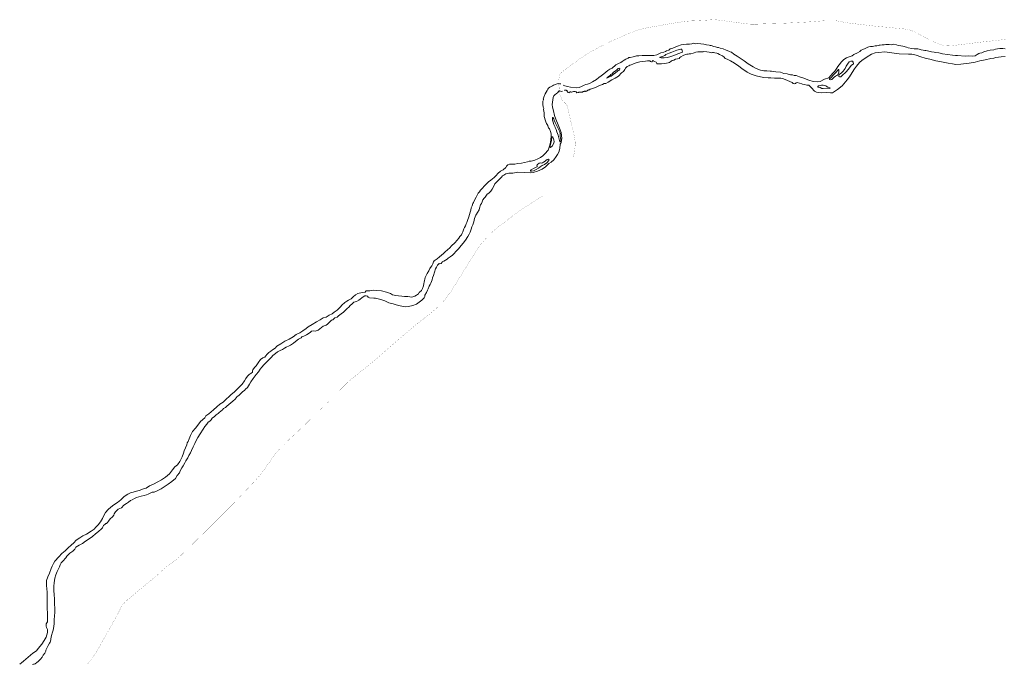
# Model space of a CAD drawing. Header units: metres. Extents: x 347609 to 404409, y 8548087 to 8605413.
# Tile 19 of 50: x 383042 to 387583, y 8575332 to 8578303. Entities that reach past the tile are written whole.
import ezdxf

# ---------------------------------------------------------------- set-up
doc = ezdxf.new("R2010")
doc.units = ezdxf.units.M
doc.layers.add('01. RIO', color=7, linetype='Continuous', lineweight=5, true_color=0x2776bb)
doc.layers.add('Red vial nacional', color=242, linetype='Continuous', lineweight=40)

# ---------------------------------------------------------------- blocks, each defined once
blk = doc.blocks.new('REIORORI')
at = {"layer": '01. RIO', "color": 152, "lineweight": 15, "true_color": 0x2776bb, "flags": 128}
for points in [[(385548.5, 8578001.6), (385556.3, 8577998.9), (385569.1, 8577994.6), (385582.1, 8577991.7), (385611.1, 8577989), (385622.3, 8577990.8), (385633.5, 8577995.2), (385645.3, 8578001.6), (385653.3, 8578004.8), (385660.9, 8578006.5), (385670.7, 8578009.1), (385683.7, 8578016.8), (385703.1, 8578027.7), (385713.6, 8578036), (385723.4, 8578043.5), (385736.4, 8578053.5), (385744.8, 8578060.7), (385754.8, 8578068.5), (385764.6, 8578075.1), (385773.9, 8578080.2), (385779.5, 8578084.7), (385785.1, 8578089.2), (385792.2, 8578094.4), (385803.4, 8578100.7), (385814.3, 8578106.4), (385820.1, 8578110), (385830.1, 8578116.1), (385838.2, 8578120.3), (385848.4, 8578126.4), (385851.4, 8578128.4), (385857.7, 8578129.3), (385872, 8578132.4), (385886.8, 8578136.1), (385897.5, 8578136.3), (385913, 8578138.5), (385924.2, 8578138.4), (385936.4, 8578137.7), (385950.6, 8578138.3), (385966, 8578138.5), (385980.5, 8578140.3), (385987.4, 8578143.4), (385998.4, 8578149.8), (386012.6, 8578153.4), (386020.2, 8578156), (386025.4, 8578158.8), (386035.6, 8578162.6), (386041.5, 8578168.6), (386054, 8578172.5), (386076, 8578181.2), (386093.2, 8578186.4), (386104.6, 8578189), (386117.8, 8578190.9), (386125.8, 8578190.7), (386131.5, 8578190.7), (386141.9, 8578191.3), (386146.2, 8578193.2), (386151.3, 8578194.6), (386153.9, 8578192.7), (386161, 8578191.8), (386168.3, 8578193.2), (386182.9, 8578191.7), (386197.9, 8578190.2), (386210.1, 8578187.8), (386221.2, 8578184.9), (386226.8, 8578183.6), (386231.1, 8578183.4), (386242.8, 8578179.2), (386250.8, 8578177.2), (386259.9, 8578174.9), (386264.7, 8578175.1), (386272.5, 8578171.8), (386285.8, 8578168.7), (386300.9, 8578163.3), (386312, 8578158.4), (386318.1, 8578155.3), (386324.2, 8578152.6), (386336.3, 8578144.6), (386351.8, 8578135.5), (386360.7, 8578128.2), (386370.2, 8578123.3), (386383.4, 8578113.8), (386402.4, 8578099.5), (386424.5, 8578086.3), (386438.9, 8578078.3), (386458.5, 8578070.7), (386473.7, 8578066.9), (386488.6, 8578066.9), (386503.5, 8578066.5), (386509.7, 8578066.5), (386516.9, 8578064.7), (386528.7, 8578062.8), (386550.9, 8578060.8), (386566.5, 8578055.5), (386580.9, 8578053.8), (386596.4, 8578049.6), (386606.6, 8578049.1), (386613.8, 8578046.4), (386622.5, 8578045.2), (386638.1, 8578039.5), (386653.7, 8578035.3), (386682, 8578024.7), (386701, 8578018.6), (386720.6, 8578016.5), (386733.9, 8578018.7), (386753.7, 8578028.9), (386773.6, 8578035.7), (386780.9, 8578044.6), (386793.3, 8578058.4), (386801.5, 8578065.9), (386810.2, 8578079.6), (386814.9, 8578087.9), (386821.5, 8578095.2), (386832.5, 8578109.1), (386843.6, 8578119), (386854.9, 8578127.3), (386867.2, 8578132), (386880.8, 8578136.4), (386888.9, 8578142), (386905.4, 8578149.9), (386916, 8578155.9), (386923.1, 8578162.2), (386930.6, 8578165.6), (386940.6, 8578170.8), (386952.9, 8578175.8), (386958.3, 8578178.6), (386966.4, 8578179.6), (386975.3, 8578179), (386981.7, 8578180.9), (386987.5, 8578182.1), (386994.8, 8578181.9), (387001.4, 8578183.3), (387005.7, 8578185.7), (387009.9, 8578186.3), (387020.3, 8578186.5), (387028.9, 8578187.8), (387036.4, 8578188.1), (387045.3, 8578188.5), (387052.4, 8578188.3), (387062.1, 8578187.7), (387071.6, 8578189.5), (387085.5, 8578187.1), (387093, 8578184), (387105.9, 8578182.1), (387115, 8578180.8), (387131.5, 8578176.1), (387139.8, 8578172.6), (387156.3, 8578170.1), (387166.6, 8578169), (387175.1, 8578168.8), (387184.7, 8578168.2), (387191.1, 8578166.8), (387199.9, 8578164.1), (387208.8, 8578161.8), (387216.8, 8578161.4), (387221.3, 8578161.4), (387228.4, 8578159.8), (387246.6, 8578154.7), (387259.1, 8578152.6), (387267.2, 8578152.2), (387281.4, 8578149.7), (387298, 8578144.9), (387321.6, 8578142), (387343.8, 8578140), (387357.6, 8578137.6), (387367.1, 8578137.4), (387402.7, 8578135.6), (387419.4, 8578135.9), (387434.4, 8578134.7), (387448, 8578136.5), (387458.2, 8578142), (387465.1, 8578146.5), (387470, 8578149.3), (387479.8, 8578149.9), (387489.2, 8578154.7), (387504.3, 8578159.5), (387517.5, 8578162.6), (387534.5, 8578163.4), (387542.6, 8578167.1), (387551.8, 8578168.4), (387562.9, 8578169.6), (387575.8, 8578169.6), (387587.4, 8578168.7)], [(385554.5, 8577977.1), (385555.7, 8577977.8), (385556.9, 8577978), (385557.4, 8577978), (385557.8, 8577978.6), (385558.3, 8577978.9), (385559.5, 8577978.5), (385562, 8577978.3), (385564.6, 8577977.3), (385565.9, 8577976.4), (385566.6, 8577975.7), (385567.4, 8577975.1), (385567.8, 8577974.6), (385567.4, 8577973.4), (385566.7, 8577972.2), (385566.4, 8577971), (385568, 8577970), (385571.6, 8577967.9), (385573.5, 8577967), (385575.9, 8577966.4), (385577, 8577967.9), (385578.9, 8577969.5), (385580.3, 8577969.9), (385583.6, 8577969.8), (385587, 8577969.4), (385589, 8577969.4), (385592, 8577970), (385596.7, 8577971.7), (385600.5, 8577972.4), (385604.6, 8577971.9), (385609, 8577970.7), (385610.7, 8577969.3), (385610.2, 8577968.4), (385610.3, 8577967.6), (385612.3, 8577966.5), (385615.8, 8577966.8), (385619, 8577967.3), (385620.9, 8577968.3), (385623.6, 8577969), (385626.5, 8577969.1), (385628.3, 8577969.3), (385631, 8577968.4), (385632.9, 8577968.9), (385634, 8577969.6), (385637.6, 8577969.7), (385638.8, 8577970.7), (385641, 8577971.6), (385643.2, 8577971.4), (385644.8, 8577971.4), (385646.1, 8577972.3), (385647.5, 8577973.4), (385648.4, 8577974.3), (385649.4, 8577974.1), (385649.8, 8577973.1), (385651.7, 8577972.7), (385653.6, 8577973.4), (385655.1, 8577973.3), (385656.8, 8577973.5), (385657.1, 8577974.3), (385658, 8577975), (385658.9, 8577974.8), (385659.3, 8577974.6), (385660.3, 8577975.4), (385661.1, 8577976.3), (385661.5, 8577977), (385662.3, 8577977.9), (385663.8, 8577978.4), (385665.3, 8577978.4), (385666, 8577979.2), (385667.6, 8577979.6), (385669.9, 8577980.4), (385672.4, 8577982.3), (385679.1, 8577984.6), (385684.5, 8577986), (385692.8, 8577989.4), (385703.7, 8577993.9), (385716.1, 8577999.4), (385730.7, 8578004.6), (385738.2, 8578008.3), (385744.7, 8578009.2), (385755.9, 8578014.7), (385773.5, 8578025.1), (385787.7, 8578033.2), (385803.1, 8578043.1), (385807.7, 8578047.8), (385813.2, 8578053.1), (385817.8, 8578057.6), (385826.3, 8578064.1), (385832.7, 8578072.7), (385836.2, 8578079.4), (385844, 8578086.6), (385852.1, 8578089.7), (385856.4, 8578093.6), (385861.8, 8578095.2), (385870.4, 8578097.6), (385880.5, 8578102), (385889.5, 8578105.6), (385902.2, 8578108.2), (385915.4, 8578110), (385927.8, 8578112.1), (385937.2, 8578113.7), (385948.6, 8578112.8), (385951.8, 8578109.9), (385955.7, 8578108.7), (385958.9, 8578109.4), (385960.2, 8578111.4), (385960.6, 8578113.3), (385961.8, 8578114.2), (385964.4, 8578113.7), (385967.2, 8578112.5), (385969.9, 8578110.8), (385977.5, 8578107.1), (385980.8, 8578101.2), (385982.2, 8578099.3), (385990.2, 8578098.8), (386002.1, 8578100), (386017.9, 8578101.1), (386032.3, 8578103.8), (386038.7, 8578105.3), (386046.5, 8578111.4), (386050.8, 8578115.2), (386058.3, 8578116), (386066, 8578120.6), (386075.4, 8578123.1), (386084, 8578124), (386085.7, 8578124.6), (386085.5, 8578127.1), (386086.1, 8578129), (386091.2, 8578131.6), (386101.6, 8578137.3), (386112.5, 8578143.3), (386119.1, 8578143.7), (386125.1, 8578144.1), (386129.9, 8578145), (386137.7, 8578146.1), (386148.5, 8578149.1), (386152.8, 8578150.2), (386159.9, 8578153.7), (386169.7, 8578155.6), (386175.1, 8578154.6), (386193.8, 8578155), (386196.7, 8578156.2), (386210.7, 8578154.6), (386222.3, 8578153.6), (386229.1, 8578151.4), (386234.1, 8578150.4), (386237.9, 8578152), (386242.6, 8578152.4), (386248.5, 8578150.1), (386256.6, 8578148.1), (386261.5, 8578147.1), (386270.2, 8578143.3), (386283.5, 8578137.1), (386290.8, 8578131), (386295.8, 8578124), (386305.2, 8578121.1), (386321, 8578113.5), (386338.5, 8578102.9), (386358.6, 8578089), (386372.2, 8578078.6), (386397.8, 8578061.7), (386415.6, 8578052), (386439.3, 8578043.6), (386458, 8578039.4), (386473.5, 8578036.7), (386493.3, 8578034.7), (386505.7, 8578034.3), (386522.7, 8578033.3), (386533.7, 8578034.1), (386551.9, 8578033.4), (386564.3, 8578030.8), (386582.4, 8578022.9), (386604.2, 8578013.9), (386609.8, 8578009.3), (386614, 8578007.6), (386619.7, 8578008.7), (386623.2, 8578011.4), (386628.1, 8578013), (386638.6, 8578010.5), (386648.8, 8578006.9), (386651.8, 8578005.1), (386662, 8578003.6), (386672.4, 8578001.6), (386678.2, 8578001.5), (386682, 8578000.8), (386685.6, 8577996.5), (386693.5, 8577988.8), (386707.6, 8577973.4), (386716.3, 8577969), (386738, 8577966.5), (386761.7, 8577966.8), (386781.2, 8577965.9), (386789.9, 8577965.9), (386813.4, 8577980.9), (386835.6, 8577998.7), (386858.6, 8578025.7), (386868.7, 8578039.2), (386881.5, 8578059.2), (386892.8, 8578076.7), (386900.9, 8578089.3), (386915.9, 8578105.2), (386927.5, 8578116.2), (386939.7, 8578124.3), (386950.1, 8578131.8), (386971.1, 8578143.6), (386987.2, 8578149.9), (387003.1, 8578152.3), (387032.3, 8578155.4), (387064.7, 8578150.3), (387098.4, 8578145.3), (387141.6, 8578144), (387156.8, 8578143.4), (387176.2, 8578139.2), (387198.5, 8578131.4), (387217.3, 8578125.7), (387239.1, 8578121.6), (387266.6, 8578113.9), (387293.2, 8578108.3), (387323.6, 8578102.5), (387343.8, 8578099.2), (387359.3, 8578097), (387382, 8578098.2), (387420.5, 8578103.1), (387449, 8578107.3), (387470.8, 8578113.1), (387494.1, 8578118.4), (387520.7, 8578124), (387535.4, 8578126.4), (387543.5, 8578129.2), (387555.6, 8578130.3), (387568.9, 8578131.7), (387586.7, 8578132.7)], [(383042.4, 8575333.2), (383051.3, 8575338.6), (383059.3, 8575345.9), (383070.7, 8575355.6), (383081.4, 8575365), (383103.4, 8575382.7), (383119.2, 8575394.2), (383127.3, 8575404.6), (383145.1, 8575425.1), (383155.1, 8575441.3), (383164.6, 8575457.8), (383170.2, 8575478.6), (383170.5, 8575492.9), (383166.6, 8575501.7), (383164.6, 8575508.3), (383165.1, 8575518), (383170.2, 8575528.4), (383170.2, 8575560.6), (383171.2, 8575575.9), (383169.7, 8575582.2), (383169.7, 8575592.7), (383168.8, 8575614), (383168.8, 8575629.8), (383169, 8575647.1), (383168.8, 8575661), (383166.8, 8575682.8), (383165.4, 8575691.8), (383166.3, 8575704.7), (383166.3, 8575719.1), (383172.2, 8575735.9), (383179.3, 8575751.6), (383188.3, 8575774.3), (383191.9, 8575784.5), (383199, 8575797.2), (383205.1, 8575806.7), (383223.4, 8575826.7), (383236.4, 8575842.3), (383252, 8575854.8), (383266.3, 8575869.4), (383280.3, 8575881.4), (383292.7, 8575892.6), (383302.7, 8575904.3), (383319, 8575914.8), (383333.4, 8575923.6), (383350.5, 8575931.6), (383372.7, 8575945.8), (383385.7, 8575955.3), (383394.2, 8575964.3), (383404.7, 8575975.3), (383414.9, 8575988.2), (383424.9, 8576004.6), (383432.5, 8576021.4), (383438.3, 8576032.3), (383450.3, 8576045.3), (383462.8, 8576055.8), (383476.9, 8576067.3), (383492.7, 8576078.5), (383509.1, 8576090.7), (383524.2, 8576105.6), (383541.8, 8576116.3), (383556.9, 8576124.3), (383565.9, 8576125.3), (383575.4, 8576128.5), (383593.5, 8576133.6), (383613.3, 8576140.2), (383626.2, 8576144.6), (383640.8, 8576154.1), (383659.4, 8576162.4), (383679.9, 8576172.7), (383695.7, 8576182.2), (383715.2, 8576193.9), (383732.9, 8576210.3), (383747, 8576228.1), (383757.5, 8576242.7), (383770.6, 8576251.2), (383781.1, 8576267.3), (383791.4, 8576287.6), (383797.2, 8576305.9), (383801.4, 8576315.2), (383806.7, 8576330.3), (383813.1, 8576344.2), (383814.1, 8576352.8), (383819.2, 8576359.6), (383823.8, 8576370.8), (383829.9, 8576386.1), (383839.5, 8576405), (383853.1, 8576420.8), (383863.8, 8576434.4), (383876, 8576450.8), (383895.6, 8576468.6), (383900.4, 8576477.6), (383914.3, 8576486.2), (383936, 8576505.2), (383951.7, 8576518.2), (383965.8, 8576531.1), (383980.7, 8576540.8), (383994.1, 8576554.2), (384007.8, 8576566), (384018, 8576575.5), (384031.9, 8576586.2), (384039.5, 8576594), (384054.6, 8576608.9), (384069, 8576623.3), (384078.6, 8576638.2), (384085.1, 8576648.7), (384093.4, 8576659.4), (384100.4, 8576668), (384104.7, 8576670.1), (384108.7, 8576671.9), (384109.1, 8576674.6), (384110.6, 8576675.2), (384113.6, 8576675.9), (384115.8, 8576677.6), (384116, 8576681.2), (384115.8, 8576683.9), (384118, 8576689.5), (384125.6, 8576700.3), (384132.4, 8576708.3), (384142.4, 8576722.1), (384152.9, 8576736.3), (384163.8, 8576743.8), (384172.1, 8576747.2), (384176.4, 8576752.3), (384183.6, 8576761.8), (384190.8, 8576769.8), (384200.6, 8576774.8), (384208.9, 8576780.8), (384221, 8576789.1), (384228.6, 8576798.3), (384246.3, 8576809.6), (384265.4, 8576821.9), (384285, 8576831.3), (384304.2, 8576842), (384317.7, 8576851.7), (384335, 8576860.4), (384348.8, 8576868.9), (384363.1, 8576879.1), (384372.6, 8576886.8), (384390.7, 8576897.5), (384410.5, 8576910.1), (384428, 8576919.2), (384442.3, 8576928.4), (384455.8, 8576932.5), (384469.3, 8576940.5), (384483.1, 8576947.3), (384492.9, 8576954.9), (384506.4, 8576964.6), (384516.2, 8576972.7), (384522.2, 8576979), (384527.4, 8576986.8), (384541.2, 8576999.5), (384551.5, 8577006.3), (384559.1, 8577010.9), (384570.3, 8577016.4), (384580.1, 8577026.1), (384590.7, 8577034.5), (384601.3, 8577040.3), (384621.6, 8577045.4), (384636.1, 8577047.9), (384638.1, 8577051.6), (384640.4, 8577053.9), (384656.5, 8577053.4), (384674.8, 8577056.9), (384688.9, 8577055.1), (384711.3, 8577052.8), (384733.4, 8577046.8), (384752.1, 8577041), (384761.9, 8577035.6), (384776.8, 8577032.3), (384789.8, 8577030), (384804.4, 8577029.5), (384817.1, 8577027.7), (384832.1, 8577026.6), (384850.7, 8577024.1), (384864.7, 8577028.4), (384872, 8577032.9), (384880.8, 8577040.1), (384884.6, 8577045.3), (384895.8, 8577055.1), (384900.7, 8577064.6), (384904.4, 8577076.7), (384905.6, 8577086.7), (384907.9, 8577093.7), (384912.9, 8577114.5), (384915.2, 8577121.1), (384921.8, 8577133.9), (384928.7, 8577145.6), (384933.7, 8577155.9), (384936.9, 8577160.8), (384943.1, 8577168.9), (384947.5, 8577177.9), (384951.2, 8577186.5), (384954.4, 8577191.6), (384968.2, 8577201.3), (384978.7, 8577210.3), (384988.2, 8577217.5), (384996.4, 8577225.2), (385004.4, 8577232.9), (385015.8, 8577242.4), (385026.4, 8577251.7), (385034.2, 8577260.3), (385048.9, 8577275.2), (385060, 8577286.3), (385067.8, 8577296.2), (385072.7, 8577303.4), (385079.1, 8577312), (385083, 8577318.7), (385086.5, 8577325.9), (385091, 8577339.2), (385092.9, 8577345.6), (385097.9, 8577353.1), (385101.8, 8577362), (385103.8, 8577368.2), (385107.7, 8577377.7), (385112.9, 8577393.8), (385116.9, 8577404.8), (385119.8, 8577415.2), (385122.5, 8577425.4), (385125, 8577436.3), (385128.4, 8577444.9), (385132.1, 8577455.1), (385134.4, 8577460.2), (385138.3, 8577468.3), (385147.4, 8577484.5), (385152.3, 8577494.3), (385157.2, 8577503.2), (385162.4, 8577510.1), (385167.8, 8577516.6), (385174.4, 8577524.9), (385186.5, 8577537.8), (385196.9, 8577547.3), (385204.8, 8577555.9), (385215.2, 8577563), (385229.9, 8577576.2), (385239.6, 8577585.4), (385247.7, 8577594), (385259.8, 8577604.2), (385271.6, 8577611.6), (385285, 8577621.1), (385287.9, 8577628.6), (385293.1, 8577634.2), (385301.9, 8577637.1), (385315.5, 8577636.6), (385326.1, 8577637.2), (385339.9, 8577639.5), (385356.2, 8577642.5), (385370.1, 8577644.8), (385383.9, 8577647.7), (385391.6, 8577650.6), (385401, 8577651.2), (385417.7, 8577654.9), (385431.2, 8577661.2), (385444.2, 8577667.6), (385455.3, 8577676.2), (385464, 8577685.2), (385478.8, 8577700.9), (385485.2, 8577720.4), (385489.8, 8577737.6), (385493, 8577764.1), (385493, 8577776.7), (385490.1, 8577788.2), (385486.2, 8577799.3), (385481.7, 8577804.5), (385479.9, 8577807.6), (385477.3, 8577815.1), (385472.4, 8577824.3), (385469, 8577832.2), (385465, 8577842.1), (385462.2, 8577851.6), (385461.6, 8577857.4), (385460.4, 8577873.9), (385458.7, 8577889.7), (385459.3, 8577894.4), (385458.7, 8577897.3), (385456.7, 8577900.2), (385455.7, 8577903.3), (385454.9, 8577910.8), (385455, 8577917.4), (385455.5, 8577927.2), (385457.5, 8577933.4), (385457.8, 8577936.8), (385456.9, 8577938.3), (385458.1, 8577941.6), (385459.3, 8577945.2), (385462.6, 8577953.2), (385464.4, 8577956.6), (385465.9, 8577962), (385470.1, 8577969.3), (385474.9, 8577976), (385477.3, 8577982.1), (385481.3, 8577987.2), (385487.9, 8577991.9), (385493.4, 8577994.5), (385498.9, 8577997.9), (385504.8, 8578001.2), (385516.5, 8578006.2), (385526.2, 8578008.3), (385531.9, 8578007.9), (385537.7, 8578006.8)], [(383101.4, 8575331.5), (383105.6, 8575332.8), (383106.2, 8575333.5), (383108.9, 8575332.4), (383114, 8575333.9), (383121.1, 8575340.3), (383127, 8575345.3), (383133.3, 8575350.8), (383138, 8575356.3), (383145.5, 8575365.7), (383150.8, 8575373.9), (383158.3, 8575383.1), (383161.8, 8575390.2), (383162.6, 8575393.4), (383163, 8575396.8), (383167.8, 8575406.6), (383174.3, 8575418.5), (383180.1, 8575428.9), (383182.5, 8575434.6), (383185.7, 8575444.8), (383185.8, 8575449.6), (383187.5, 8575457.1), (383189, 8575464.8), (383194.3, 8575480.8), (383196.5, 8575489.3), (383199.2, 8575506.4), (383202, 8575520.2), (383202, 8575537.9), (383203.4, 8575554.2), (383204.5, 8575572.1), (383204, 8575586.3), (383203.6, 8575614), (383202.3, 8575632.3), (383201.2, 8575653.1), (383200.2, 8575671), (383200.2, 8575691.5), (383201.3, 8575707.4), (383204.2, 8575729.7), (383208.7, 8575745), (383215.5, 8575759.6), (383225.4, 8575781.2), (383229.1, 8575791.3), (383233.5, 8575799), (383241, 8575806.9), (383254.5, 8575822.1), (383259.6, 8575830.1), (383273.8, 8575845), (383287.2, 8575854.1), (383296.3, 8575862.4), (383302, 8575872.4), (383316.8, 8575881.2), (383331.9, 8575888.4), (383345.6, 8575899.5), (383363.2, 8575911), (383377.4, 8575921.7), (383392.5, 8575933.8), (383405.5, 8575944.1), (383420.2, 8575956.7), (383423.6, 8575961.5), (383425.9, 8575966.1), (383429.6, 8575972), (383436, 8575978.5), (383439.3, 8575981.6), (383443.2, 8575980.8), (383447.8, 8575985.6), (383451.6, 8575992.1), (383459.1, 8576002.3), (383470.7, 8576011.4), (383476.6, 8576019.7), (383478.4, 8576025.4), (383483.8, 8576034.3), (383496.9, 8576046.6), (383512.3, 8576053.8), (383523.1, 8576065.2), (383535.2, 8576073.7), (383544.5, 8576079.6), (383554.1, 8576086.3), (383561.5, 8576090.1), (383571.6, 8576096.3), (383580.8, 8576100.6), (383591.2, 8576103.8), (383603.1, 8576107.3), (383617, 8576110.1), (383626.9, 8576112.9), (383635.3, 8576116.5), (383644.6, 8576120.7), (383653.5, 8576125), (383661.9, 8576125.9), (383673, 8576130.4), (383694.9, 8576140.8), (383713.5, 8576153.5), (383727.1, 8576162.4), (383744.6, 8576175.3), (383760.4, 8576188.9), (383768.7, 8576202.7), (383779, 8576214.2), (383783, 8576224.1), (383790.6, 8576237.3), (383796.4, 8576246.5), (383803.7, 8576260.7), (383809, 8576270.1), (383817.4, 8576284.3), (383822.3, 8576293.8), (383829.9, 8576307.4), (383834.5, 8576317.6), (383842.1, 8576334.6), (383849.8, 8576349.1), (383858, 8576367), (383863.9, 8576376.7), (383874, 8576393.9), (383888.8, 8576415.6), (383896.8, 8576428.7), (383905.2, 8576438.8), (383911.4, 8576448.1), (383918.6, 8576453.2), (383924.7, 8576458.5), (383930.6, 8576466.1), (383941.2, 8576473.6), (383948.7, 8576481.7), (383957.3, 8576487.7), (383961.8, 8576493), (383969.3, 8576498.8), (383977.2, 8576505), (383982, 8576510.9), (383990.9, 8576516.1), (383998.1, 8576521.4), (384006.7, 8576529), (384025.2, 8576545.3), (384035.9, 8576553.4), (384045.7, 8576566.1), (384052.9, 8576570.3), (384061.7, 8576580), (384072, 8576589.4), (384078.6, 8576593.7), (384084.1, 8576600.7), (384092.6, 8576607.9), (384101.8, 8576622.6), (384107.6, 8576634.2), (384119.3, 8576649.6), (384133, 8576667.5), (384144.3, 8576680), (384150.9, 8576691.7), (384159, 8576701.4), (384168.4, 8576713), (384180.2, 8576724.2), (384195.7, 8576739.3), (384203.8, 8576748.2), (384210.3, 8576754.8), (384222, 8576764.1), (384231.2, 8576772), (384243.8, 8576778.1), (384254.6, 8576783), (384263.2, 8576788.4), (384271.8, 8576793.5), (384284.6, 8576799.9), (384291.9, 8576803.3), (384304.8, 8576812.8), (384314.8, 8576820.4), (384328.2, 8576830), (384340.3, 8576836.1), (384343.8, 8576841), (384352.1, 8576845), (384364.8, 8576850.1), (384376.7, 8576858.1), (384383.7, 8576862.5), (384388.6, 8576867.3), (384395.9, 8576868.3), (384405.6, 8576867.6), (384418.1, 8576871.4), (384426.5, 8576877.8), (384434.4, 8576884.2), (384442.1, 8576891.1), (384455.8, 8576895.4), (384462, 8576899), (384471, 8576908.2), (384479.9, 8576918.1), (384485.9, 8576919.9), (384496, 8576928.8), (384505.7, 8576932.5), (384512.9, 8576937.7), (384524.8, 8576947.3), (384535, 8576955.2), (384545.7, 8576965.1), (384552.7, 8576971.2), (384559.7, 8576978.3), (384566.2, 8576985.7), (384575.2, 8576993.3), (384583.1, 8577000.8), (384594.9, 8577004.8), (384606.8, 8577011), (384626.9, 8577025.8), (384634.7, 8577029.8), (384640.5, 8577030.9), (384645.6, 8577028.7), (384649.6, 8577024.2), (384654.8, 8577021.7), (384674.9, 8577020.3), (384683.8, 8577019.3), (384708.4, 8577013.6), (384725.7, 8577006.9), (384744.7, 8576998.4), (384764.6, 8576992.7), (384778.1, 8576988.9), (384797, 8576983.9), (384819.9, 8576980.3), (384835.2, 8576981.9), (384855.4, 8576986), (384872.1, 8576992), (384884.1, 8577001.1), (384896.5, 8577010.7), (384907.7, 8577021.2), (384911.3, 8577026.6), (384911.4, 8577034), (384918.2, 8577045.4), (384923.1, 8577056.1), (384926.6, 8577063.2), (384930.8, 8577074.9), (384935.1, 8577082), (384939.1, 8577088.9), (384941.6, 8577096.1), (384943.8, 8577103.5), (384946.1, 8577112.7), (384950.7, 8577124.7), (384956, 8577139.9), (384960.4, 8577155.2), (384964.6, 8577162.8), (384969.8, 8577171.1), (384973.6, 8577176), (384976.2, 8577178.9), (384979.4, 8577178.4), (384985.4, 8577180), (384990.7, 8577184.8), (384992.9, 8577188.9), (384998.2, 8577190.8), (385006.6, 8577194.2), (385013.8, 8577198.7), (385018.9, 8577204.4), (385027.2, 8577210), (385038.7, 8577217), (385044.7, 8577223.4), (385055.1, 8577236.9), (385065.9, 8577246.5), (385079, 8577261.9), (385087.6, 8577273.2), (385098.3, 8577286.6), (385108.9, 8577304.3), (385115.8, 8577313.9), (385119.1, 8577323.6), (385123.8, 8577338.1), (385127.4, 8577347.6), (385131.4, 8577357.5), (385136.2, 8577371.7), (385140.3, 8577386), (385145.6, 8577402.1), (385149.6, 8577407.3), (385154.3, 8577414.1), (385160.9, 8577426), (385163.3, 8577435.1), (385168.1, 8577449), (385171.9, 8577455.2), (385174.4, 8577463.5), (385178.9, 8577473), (385184.8, 8577481.1), (385189.1, 8577485), (385197.8, 8577498.7), (385206.4, 8577503.8), (385215.2, 8577512.9), (385221.9, 8577522.4), (385228.7, 8577535), (385234, 8577545.9), (385240.2, 8577552.2), (385245.5, 8577558.9), (385253.3, 8577567), (385258.8, 8577571.8), (385263.9, 8577577.2), (385269.5, 8577583.1), (385274.8, 8577587.2), (385279.4, 8577589.9), (385284, 8577592.5), (385290.1, 8577594.1), (385298.2, 8577595.2), (385310.8, 8577595.2), (385317.1, 8577595.7), (385339.3, 8577600), (385368.5, 8577598.9), (385397.8, 8577596.6), (385410.1, 8577598.6), (385430.7, 8577605), (385451.1, 8577614.1), (385467.2, 8577625.2), (385481.9, 8577639.7), (385493.1, 8577646.9), (385505.3, 8577656.9), (385516.6, 8577671.7), (385522.7, 8577682.2), (385528.1, 8577692.7), (385533.3, 8577710.1), (385534.5, 8577729.2), (385539.5, 8577737.3), (385542, 8577754.7), (385540.1, 8577782.8), (385534.7, 8577795.3), (385525, 8577818.7), (385514.1, 8577844.2), (385508, 8577861.1), (385503.3, 8577882.9), (385500.2, 8577900), (385498.5, 8577911.9), (385499.1, 8577923.5), (385500.3, 8577934.3), (385502.6, 8577944.6), (385506, 8577952.3), (385511.2, 8577958), (385515.7, 8577960.8), (385523.4, 8577967.8), (385527.6, 8577971.7), (385530.9, 8577974.5), (385533.1, 8577974.8), (385536.3, 8577973.5), (385539.7, 8577972.8), (385545, 8577973.4)]]:
    blk.add_lwpolyline(points, dxfattribs=at)
for points in [[(385994.6, 8578128.4), (386000.1, 8578126.8), (386014.5, 8578126.5), (386029.8, 8578128.8), (386045.3, 8578132.9), (386059.1, 8578137.7), (386077.1, 8578145.1), (386098.2, 8578153.6), (386097.5, 8578159.7), (386095.6, 8578166.8), (386091.5, 8578167.3), (386072.4, 8578162.8), (386049.2, 8578153.6), (386037.7, 8578148.9), (386022, 8578142.3), (386017.6, 8578137.6), (386009.7, 8578134.2), (385996.5, 8578130.1), (385995.1, 8578129.7)], [(386819.6, 8578044.3), (386822.1, 8578050), (386831.8, 8578057.7), (386839.3, 8578066.4), (386848.7, 8578077.8), (386854.1, 8578089.3), (386859.7, 8578098.1), (386867, 8578109), (386875.7, 8578112.3), (386883, 8578111.4), (386886.5, 8578106.9), (386887.2, 8578099.8), (386876.4, 8578091.1), (386864.7, 8578075.7), (386851.6, 8578060.5), (386835.4, 8578045.5), (386828.6, 8578039.6), (386822.9, 8578039.9), (386819.9, 8578041.8)], [(385749.3, 8578033.2), (385759.8, 8578037.4), (385769.7, 8578042.8), (385779.7, 8578049.8), (385790.6, 8578057.6), (385799.5, 8578065.9), (385802.8, 8578068.4), (385806.9, 8578070.6), (385809, 8578072.2), (385810, 8578074.4), (385810.6, 8578077.1), (385809.7, 8578078.6), (385807.3, 8578079.1), (385802.1, 8578077.4), (385795.7, 8578072.3), (385788.2, 8578065.9), (385781.3, 8578060.9), (385774.2, 8578053.9), (385768.5, 8578049.7), (385764.7, 8578045.8), (385758.4, 8578040.6), (385752.9, 8578036.6), (385750.2, 8578034.7)], [(386777.3, 8578027.4), (386780.9, 8578026.4), (386787.6, 8578027.9), (386794.4, 8578033.1), (386798.4, 8578038.4), (386805.2, 8578043.3), (386810.5, 8578045.5), (386815, 8578048.5), (386819, 8578056.5), (386819.5, 8578061.5), (386820, 8578068.7), (386820.3, 8578073.1), (386818.9, 8578073.5), (386813.9, 8578069.5), (386809.1, 8578063), (386805.3, 8578060.1), (386799, 8578052.4), (386792.8, 8578045.6), (386787.6, 8578039.6), (386780.8, 8578033.2), (386776.2, 8578029.8), (386776.7, 8578027.7)], [(386724.7, 8577997.3), (386723, 8577996.6), (386722.5, 8577995.6), (386723.2, 8577994), (386725.2, 8577992.7), (386734.2, 8577990), (386741.8, 8577986.6), (386747.4, 8577986), (386760.9, 8577987.4), (386774.8, 8577986.4), (386778.6, 8577986.8), (386779.2, 8577988.9), (386769.6, 8577992.3), (386760.1, 8577997.5), (386747.8, 8578001.6), (386740, 8578001.3), (386734.6, 8577999), (386729.6, 8577998.3), (386726.8, 8577997.9)], [(385511.2, 8577807.4), (385506.2, 8577820.5), (385502.3, 8577831), (385500, 8577839.8), (385498.9, 8577845.3), (385499, 8577850.2), (385500.1, 8577851.5), (385501.6, 8577852), (385503.2, 8577850.9), (385505.8, 8577846.6), (385507.7, 8577840), (385511.5, 8577829.9), (385518.9, 8577813.5), (385527.8, 8577797.8), (385533.5, 8577786.8), (385534.8, 8577777.4), (385535.1, 8577766.1), (385536.3, 8577757.4), (385537.6, 8577751.6), (385538, 8577747.2), (385536.2, 8577741.3), (385533.7, 8577739.4), (385530.3, 8577753), (385525.9, 8577770.7), (385519.3, 8577786.7), (385515.8, 8577796.8), (385512, 8577806)], [(385497, 8577761.9), (385495.5, 8577746.6), (385491.4, 8577735.5), (385489.2, 8577721.8), (385488.7, 8577715.7), (385490.9, 8577714.7), (385497.5, 8577720.3), (385503.8, 8577731.2), (385507.4, 8577740.3), (385505.1, 8577749), (385503.1, 8577759), (385500.6, 8577762.3), (385498.7, 8577763), (385497.4, 8577762.8)], [(385398.1, 8577606.1), (385397.3, 8577607.7), (385400.7, 8577610.8), (385412.5, 8577616.7), (385427.8, 8577624.3), (385429.2, 8577625.4), (385428.1, 8577627.2), (385427.6, 8577630.8), (385431, 8577636.2), (385437.9, 8577642.3), (385444.8, 8577643.9), (385450.4, 8577642.5), (385454, 8577643), (385458.6, 8577646.1), (385465.1, 8577650.8), (385468.9, 8577654.6), (385474.6, 8577658.2), (385478.9, 8577660.2), (385484, 8577657.7), (385483.3, 8577653.3), (385473.2, 8577643.4), (385462.7, 8577636.2), (385452.2, 8577630.7), (385442.5, 8577624.4), (385435.5, 8577618.7), (385423.7, 8577612.6), (385411.2, 8577606.4), (385402, 8577605), (385399.1, 8577605.5)]]:
    blk.add_lwpolyline(points, close=True, dxfattribs=at)

msp = doc.modelspace()

# ---------------------------------------------------------------- linework, layer by layer
at = {"layer": 'Red vial nacional', "transparency": 33554623, "const_width": 0.5}
for points in [[(385595.7, 8577669), (385598.7, 8577683.6), (385601.2, 8577698.9), (385603.1, 8577714.1), (385604.4, 8577729.1), (385603.6, 8577743.7), (385601.4, 8577758.6), (385598.2, 8577773.6), (385594.7, 8577788.8), (385591.1, 8577804), (385587.3, 8577819.1), (385583.7, 8577834.5), (385580.2, 8577850), (385576.9, 8577865.1), (385573.8, 8577879.2), (385571.3, 8577890.9), (385569.3, 8577899.7), (385567.4, 8577905.7), (385564.9, 8577910.4), (385561.7, 8577914.3), (385554.9, 8577921.4), (385551.5, 8577925), (385545.6, 8577932.1), (385541.8, 8577938.2), (385539.6, 8577942.8), (385537.3, 8577947.9), (385535.3, 8577952.9), (385533.3, 8577959.1), (385532.2, 8577966.6), (385531.4, 8577973.8), (385530.7, 8577980.3), (385530.2, 8577986), (385530.3, 8577987), (385529.5, 8577996.2), (385528.2, 8578006.4), (385527.7, 8578012.8), (385527.8, 8578019.7), (385528.5, 8578027.3), (385529.7, 8578035), (385531.1, 8578042.1), (385532.8, 8578047.9), (385537.5, 8578056), (385541, 8578059.6), (385545.5, 8578063.4), (385550.8, 8578067.9), (385557.3, 8578073.1), (385564.9, 8578078.9), (385572.9, 8578084.8), (385581.1, 8578090.6), (385589.6, 8578096.7), (385598.1, 8578102.9), (385606.2, 8578108.8), (385613.4, 8578113.9), (385619.1, 8578117.9), (385624.8, 8578122), (385630.4, 8578125.9), (385638.6, 8578131.7), (385643.3, 8578134.9), (385648.4, 8578138.2), (385654.5, 8578141.9), (385661.3, 8578146), (385669, 8578150.6), (385677.5, 8578155.5), (385686.7, 8578160.8), (385695.9, 8578165.9), (385705.5, 8578171.1), (385715.7, 8578176.6), (385726.6, 8578182.4), (385738, 8578188.4), (385750.1, 8578194.5), (385762.5, 8578200.4), (385775.3, 8578206.4), (385788.5, 8578212.4), (385801.9, 8578218.3), (385815.5, 8578224), (385829.3, 8578229.9), (385843.3, 8578235.8), (385857.5, 8578241.7), (385871.8, 8578247.5), (385886.2, 8578252.7), (385900.9, 8578257.5), (385916, 8578261.6), (385931.6, 8578264.8), (385947.5, 8578267.8), (385963.7, 8578270.7), (385980.1, 8578273.5), (385996.8, 8578276.5), (386013.8, 8578279.5), (386031, 8578282.5), (386048.1, 8578285.3), (386065, 8578288.1), (386082.3, 8578290.8), (386099.7, 8578293.5), (386117.2, 8578295.8), (386134.9, 8578297.2), (386152.9, 8578297.9), (386171.1, 8578298.8), (386188.6, 8578299.7), (386204.7, 8578300.6), (386219.7, 8578301.5), (386234.6, 8578302.6), (386249.8, 8578302.7), (386265.2, 8578301.2), (386281, 8578299.3), (386297.2, 8578297.2), (386313.8, 8578294.9), (386330.8, 8578292.4), (386348.2, 8578290), (386365.5, 8578287.6), (386382.7, 8578285.3), (386399.7, 8578283.4), (386416.4, 8578282.3), (386432.4, 8578282.1), (386447.4, 8578282.6), (386462.2, 8578283.4), (386477, 8578283.9), (386492, 8578284.4), (386507.2, 8578285), (386522.8, 8578285.5), (386538.9, 8578285.9), (386555.6, 8578286.4), (386572.7, 8578287), (386590.3, 8578287.8), (386608.2, 8578288.8), (386626.2, 8578289.7), (386644.2, 8578290.6), (386662.6, 8578291.6), (386681.3, 8578292.7), (386700.1, 8578293.9), (386718.3, 8578295.3), (386735.8, 8578296.8), (386752.6, 8578298), (386768.5, 8578298.5), (386782.2, 8578298.7), (386792.6, 8578298.9), (386799.7, 8578298.8), (386808.6, 8578297.8), (386819.3, 8578296.3), (386825.7, 8578295.1), (386832.9, 8578293.5), (386841.5, 8578291.8), (386851.2, 8578289.9), (386861.3, 8578288.4), (386871.8, 8578287), (386883.3, 8578285.6), (386896, 8578284), (386909.7, 8578282.3), (386924.4, 8578280.5), (386940.1, 8578278.7), (386956.5, 8578276.8), (386973.7, 8578274.7), (386991.3, 8578272.8), (387008.8, 8578271.1), (387026.8, 8578269.6), (387045.1, 8578268), (387063.6, 8578266), (387082.2, 8578264), (387100.6, 8578262.3), (387118.4, 8578260.6), (387135.4, 8578258.4), (387151.2, 8578254.3), (387166.4, 8578248), (387181.6, 8578240.3), (387197.1, 8578232), (387213.1, 8578223.4), (387229.4, 8578215), (387245.6, 8578206.7), (387261.5, 8578199), (387276.9, 8578192.1), (387291.7, 8578187), (387306.3, 8578183.6), (387321.4, 8578182.4), (387336.8, 8578183.1), (387352.7, 8578184.6), (387369.2, 8578186.6), (387386.2, 8578188.7), (387403.8, 8578190.9), (387422.1, 8578193), (387440.8, 8578195.4), (387459.9, 8578197.8), (387479.4, 8578200.1), (387499, 8578202.2), (387518.8, 8578204.3), (387538.7, 8578206.4), (387558.3, 8578208.7), (387577.4, 8578210.8), (387596, 8578212.8)], [(383353.4, 8575331.4), (383364.4, 8575345.7), (383375.3, 8575360.1), (383385.9, 8575374.6), (383396.2, 8575389.4), (383405.6, 8575404.9), (383414.5, 8575420.7), (383423.3, 8575436.8), (383432.2, 8575452.9), (383441.4, 8575468.9), (383450.6, 8575484.9), (383459.7, 8575501.1), (383468.8, 8575517.2), (383477.7, 8575533.1), (383486.2, 8575548.4), (383493.8, 8575562.8), (383500.6, 8575576.2), (383506.7, 8575588.5), (383513.2, 8575599.7), (383521, 8575610.2), (383529.9, 8575620.2), (383540, 8575629.6), (383551, 8575638.6), (383562.4, 8575648), (383574.1, 8575658), (383586.3, 8575668.4), (383599.2, 8575679), (383612.8, 8575690), (383626.6, 8575701.4), (383640.7, 8575713), (383655, 8575724.8), (383669, 8575736.7), (383682.7, 8575748.8), (383695.9, 8575761.2), (383709.5, 8575773.3), (383723.7, 8575784.9), (383738.2, 8575796), (383752.8, 8575806.9), (383767.3, 8575817.9), (383781.3, 8575829.8), (383794.7, 8575842.5), (383808.1, 8575855.6), (383821.4, 8575868.6), (383834.5, 8575881.4), (383847.2, 8575893.7), (383859.4, 8575905.7), (383871.4, 8575917.4), (383883.7, 8575929.1), (383896.1, 8575941), (383908.5, 8575953.2), (383921, 8575965.7), (383933.6, 8575978.3), (383946.2, 8575991), (383958.9, 8576003.7), (383971.6, 8576016.4), (383984.4, 8576029.2), (383997, 8576041.8), (384009.4, 8576054.1), (384021.1, 8576065.8), (384031.3, 8576076.4), (384039.5, 8576084.8), (384044.9, 8576090.5), (384055, 8576101), (384059.1, 8576105.4), (384063.9, 8576110.6), (384069.7, 8576116.7), (384075.7, 8576122.9), (384082.1, 8576129.5), (384088.9, 8576136.6), (384096.2, 8576144.3), (384104.1, 8576152.6), (384112.2, 8576161.2), (384120.3, 8576169.8), (384128, 8576178.1), (384134.8, 8576185.7), (384140.1, 8576191.8), (384143.8, 8576196), (384150.1, 8576203.6), (384153.8, 8576208.3), (384158.3, 8576214), (384163.5, 8576220.9), (384169, 8576228.5), (384174.6, 8576236.2), (384180.5, 8576244.6), (384187, 8576253.7), (384194, 8576263.5), (384201.3, 8576273.8), (384209, 8576284.3), (384216.8, 8576294.9), (384224.5, 8576305), (384232.8, 8576315.2), (384241.9, 8576325.6), (384251.8, 8576336), (384262.3, 8576346.6), (384273.5, 8576357.3), (384285.2, 8576368.2), (384297.1, 8576379.2), (384309, 8576390.2), (384321.1, 8576401.6), (384333.5, 8576413.4), (384345.9, 8576425.2), (384358, 8576436.8), (384369.8, 8576448.3), (384381.6, 8576459.7), (384393.2, 8576471.1), (384404.5, 8576482.1), (384415.6, 8576493.3), (384427.1, 8576504.4), (384439, 8576515.4), (384451.1, 8576527), (384463.2, 8576538.8), (384475.2, 8576551), (384487.3, 8576563.4), (384499.5, 8576575.7), (384511.7, 8576588), (384523.7, 8576600.3), (384535.5, 8576612.3), (384547.1, 8576624), (384558.8, 8576635.1), (384571.2, 8576645.7), (384584.1, 8576656.1), (384597.2, 8576666.6), (384610.7, 8576677.4), (384624.3, 8576688.2), (384637.8, 8576699), (384651.1, 8576709.6), (384663.9, 8576720), (384676.5, 8576730.6), (384689, 8576741.3), (384701.5, 8576752.1), (384714, 8576763), (384726.5, 8576774), (384738.9, 8576785), (384751.4, 8576796), (384763.8, 8576806.7), (384775.7, 8576817), (384787.2, 8576827.1), (384797.9, 8576836.6), (384808.3, 8576845.4), (384817.9, 8576853.3), (384826, 8576860), (384832.1, 8576865), (384843.6, 8576874.8), (384853.2, 8576883), (384859.6, 8576888.4), (384866.7, 8576894.4), (384874, 8576900.5), (384881.9, 8576906.8), (384890.7, 8576913.6), (384900.3, 8576920.9), (384910.8, 8576928.8), (384921.9, 8576937.3), (384933.4, 8576946.6), (384945.2, 8576956.6), (384956.9, 8576966.7), (384968.5, 8576977.2), (384980.3, 8576988.2), (384991.6, 8576999.7), (385002, 8577011.5), (385011.3, 8577023.2), (385019.9, 8577034.6), (385027.5, 8577045), (385034, 8577054.4), (385046.2, 8577074.2), (385052.7, 8577084.6), (385059.5, 8577095.4), (385066.4, 8577106.7), (385073.7, 8577118.5), (385081.3, 8577130.7), (385089.5, 8577143.5), (385098, 8577156.9), (385106.7, 8577170.9), (385115.4, 8577185.2), (385124.4, 8577199.9), (385133.4, 8577214.6), (385142.7, 8577229.5), (385152.3, 8577244.3), (385162.6, 8577258.9), (385173.6, 8577273.2), (385185.3, 8577287.2), (385197.5, 8577300.8), (385210.5, 8577314), (385224.3, 8577326.7), (385238.6, 8577338.9), (385253.4, 8577350.7), (385268.4, 8577362.3), (385283.4, 8577373.8), (385298.1, 8577385.1), (385312.5, 8577395.9), (385326.4, 8577406.4), (385340, 8577416.1), (385352.2, 8577424.4), (385362.2, 8577431.1), (385369.7, 8577436), (385381.1, 8577444), (385392.9, 8577452), (385398.8, 8577455.7), (385406.2, 8577460.4), (385414.2, 8577465.4), (385422.7, 8577470.7), (385432.2, 8577476.5), (385442.7, 8577482.8), (385454.1, 8577489.9)]]:
    msp.add_lwpolyline(points, dxfattribs=at)

# ---------------------------------------------------------------- block references
msp.add_blockref('REIORORI', (0, 0))

doc.saveas('drawing.dxf')
